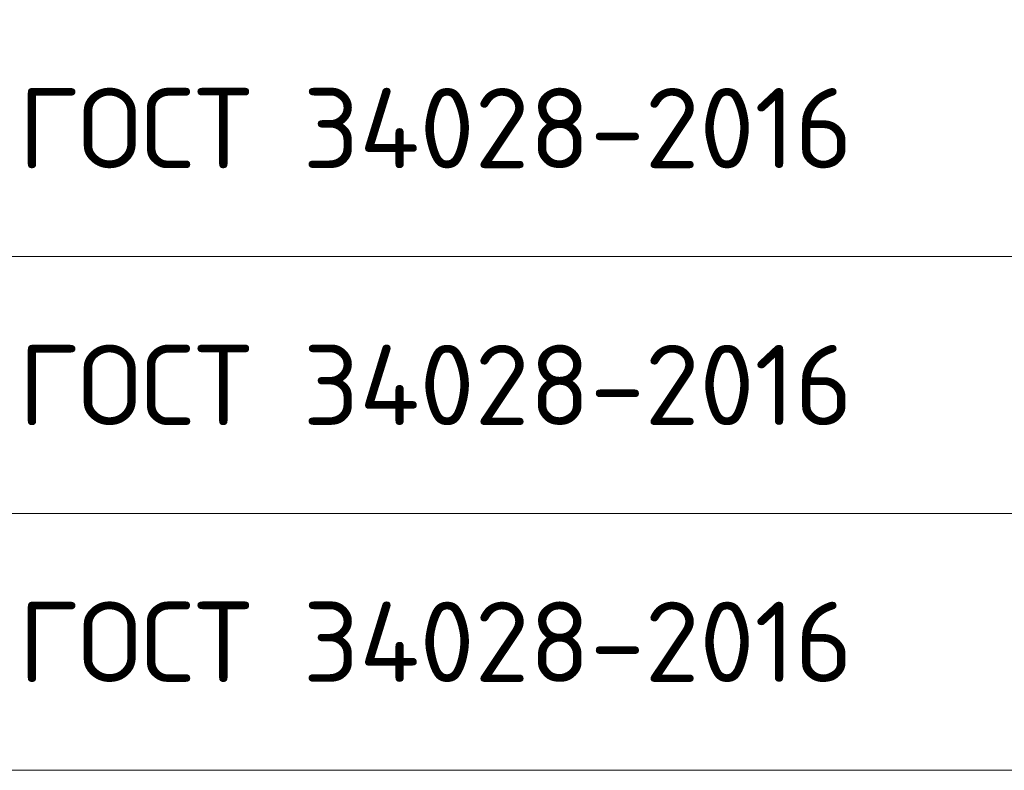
# Model space of a CAD drawing. Header units: metres. Extents: x -38 to 114, y -15 to 21.
# Tile 28 of 244: x 71.51 to 73.04, y -0.89 to 0.28. Entities that reach past the tile are written whole.
import ezdxf

# ---------------------------------------------------------------- set-up
doc = ezdxf.new("R2010")
doc.units = ezdxf.units.M
doc.styles.add('ISOCPEUR', font='txt')

msp = doc.modelspace()

# ---------------------------------------------------------------- linework, layer by layer
at = {"color": 7, "linetype": 'Continuous', "lineweight": 13, "transparency": 33554687}
for p, q in [((79.5314, -0.0927), (70.2814, -0.0927)), ((79.5314, -0.4927), (70.2814, -0.4927)), ((79.5314, -0.8927), (70.2814, -0.8927))]:
    msp.add_line(p, q, dxfattribs=at)

# ---------------------------------------------------------------- texts
at = {"color": 7, "linetype": 'Continuous', "lineweight": 35, "transparency": 33554687, "char_height": 0.0625, "width": 1.372706, "attachment_point": 5, "style": 'ISOCPEUR'}
for insert in [(72.1531, 0.1073), (72.1531, -0.2927), (72.1531, -0.6927)]:
    msp.add_mtext('\\A1;{\\fISOCPEUR|i0|b0;\\H0.125000;\\W1.000000;\\C7;ГОСТ 34028-2016}\\P', dxfattribs=dict(at, insert=insert))

doc.saveas('drawing.dxf')
